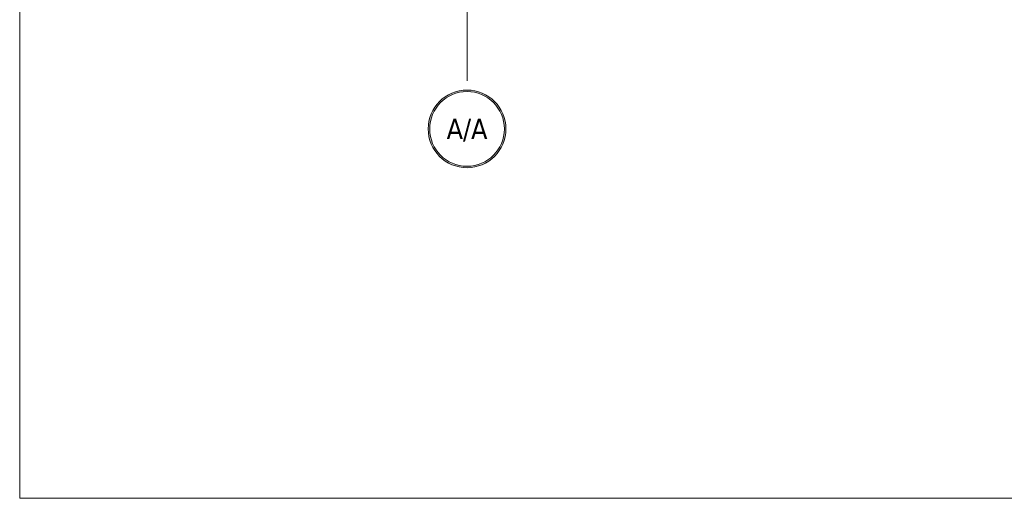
# Model space of a CAD drawing. Header units: millimetres. Extents: x 23192 to 177760, y -399809 to -79279.
# Tile 70 of 256: x 48565 to 49341, y -196253 to -195876. Entities that reach past the tile are written whole.
import ezdxf
from ezdxf.enums import TextEntityAlignment as Align

# ---------------------------------------------------------------- set-up
doc = ezdxf.new("R2010")
doc.units = ezdxf.units.MM
doc.linetypes.add('DASHDOT', pattern=[25.4, 12.7, -6.35, 0, -6.35])
doc.layers.get('0').update_dxf_attribs({"lineweight": 0})
for name, color, linetype, lineweight in [('!! 0_Osie', 1, 'DASHDOT', 13), ('0-osie-liniA', 14, 'DASHDOT', 5), ('0-osie-tx', 66, 'Continuous', 9)]:
    doc.layers.add(name, color=color, linetype=linetype, lineweight=lineweight)
doc.layers.add('!! 0_ramki', color=66, linetype='Continuous', lineweight=9, plot=False)
doc.styles.add('TAHOMA', font='tahoma.ttf')

# ---------------------------------------------------------------- blocks, each defined once
blk = doc.blocks.new('*U81')
h = blk.add_hatch(color=256)
edge = h.paths.add_edge_path()
edge.add_arc((0, 0), 30.6, 0, 360)
edge = h.paths.add_edge_path(flags=17)
edge.add_arc((0, 0), 29.4, 0, 360)
for radius in [30.6, 29.4]:
    blk.add_circle((0, 0), radius)
at = {"style": 'TAHOMA', "flags": 8}
blk.add_attdef('ANSICHTSNUMMER', text='', height=16, dxfattribs=at).set_placement((0, 0), align=Align.MIDDLE_CENTER)
blk = doc.blocks.new('BLOK OSI')
at = {"layer": '0-osie-liniA', "ltscale": 5}
blk.add_lwpolyline([(48917.71142, -193635.47368), (48917.71142, -195993.9543)], dxfattribs=at)
at = {"layer": '0-osie-tx'}
ref = blk.add_blockref('*U81', (48917.71142, -196024.5543), dxfattribs=dict(at, rotation=180))
ref.add_attrib('ANSICHTSNUMMER', 'A/A', dxfattribs={"layer": '0', "height": 16, "style": 'TAHOMA', "flags": 8}).set_placement((48917.71142, -196024.5543), align=Align.MIDDLE_CENTER)

msp = doc.modelspace()

# ---------------------------------------------------------------- linework, layer by layer
at = {"layer": '!! 0_ramki'}
msp.add_lwpolyline([(48565.42916, -193282.57641), (52765.42916, -193282.57641), (52765.42916, -196252.57641), (48565.42916, -196252.57641)], close=True, dxfattribs=at)

# ---------------------------------------------------------------- block references
at = {"layer": '!! 0_Osie'}
msp.add_blockref('BLOK OSI', (0, 63), dxfattribs=at)

doc.saveas('drawing.dxf')
